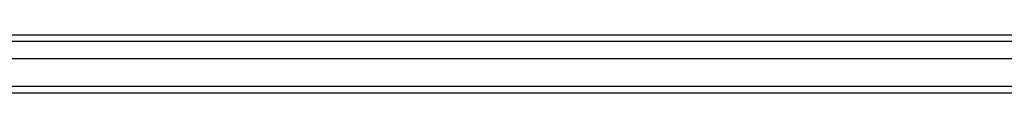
# Model space of a CAD drawing. Header units: inches. Extents: x 23 to 609, y 66 to 286.
# Tile 31 of 178: x 238.202 to 252.875, y 155.319 to 156.185. Entities that reach past the tile are written whole.
import ezdxf

# ---------------------------------------------------------------- set-up
doc = ezdxf.new("R2010")
doc.units = ezdxf.units.IN
doc.header["$MEASUREMENT"] = 0
doc.layers.add('Visible Edges(ANSI)', color=7, linetype='Continuous', lineweight=25)
doc.layers.add('Visible Tangent Edges(ANSI)', color=7, linetype='Continuous', lineweight=25)

msp = doc.modelspace()

# ---------------------------------------------------------------- linework, layer by layer
at = {"layer": 'Visible Edges(ANSI)'}
for p, q in [((208.957, 156.185), (267.163, 156.185)), ((267.352, 155.831), (208.769, 155.831)), ((267.961, 155.319), (208.926, 155.319))]:
    msp.add_line(p, q, dxfattribs=at)
at = {"layer": 'Visible Tangent Edges(ANSI)'}
for p, q in [((267.293, 156.086), (208.827, 156.086)), ((267.961, 155.418), (208.159, 155.418))]:
    msp.add_line(p, q, dxfattribs=at)

doc.saveas('drawing.dxf')
